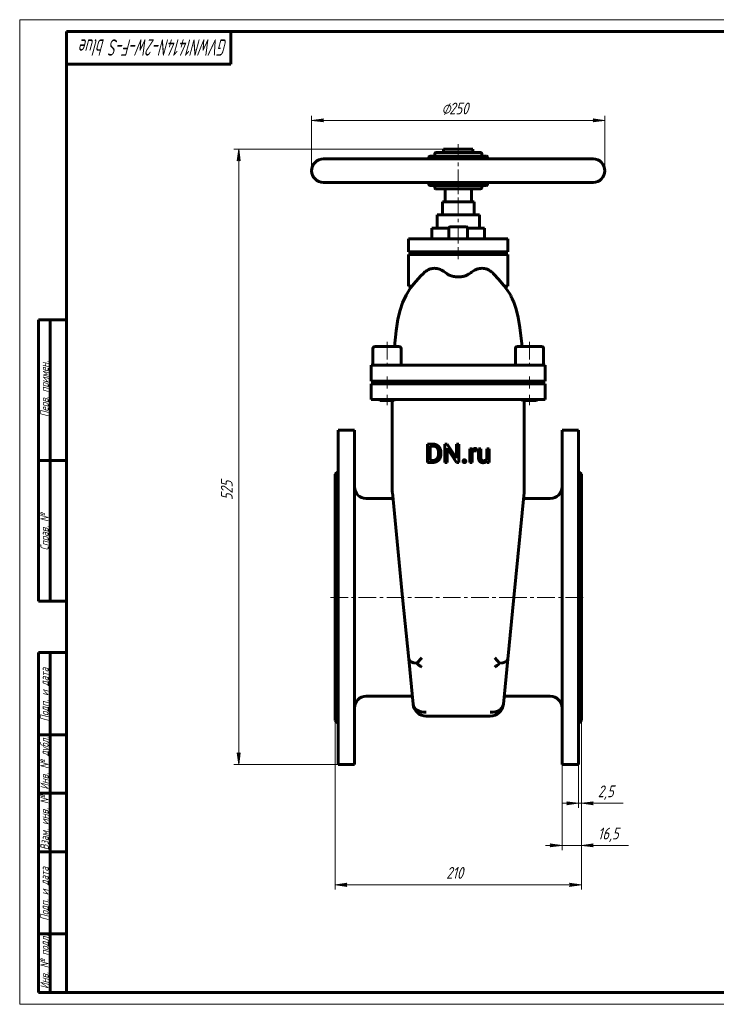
# Model space of a CAD drawing. Header units: millimetres. Extents: x 0 to 594, y 0 to 420.
# Tile 1 of 2: x 0 to 297, y 0 to 420. Entities that reach past the tile are written whole.
import ezdxf

# ---------------------------------------------------------------- set-up
doc = ezdxf.new("R2010")
doc.units = ezdxf.units.MM
for name, pattern in [('K5LT_AXLED', [12, 7.5, -1.5, 1.5, -1.5]), ('K5LT_BASIC', [0]), ('K5LT_THIN', [0])]:
    doc.linetypes.add(name, pattern=pattern)
doc.layers.add('Системный слой', color=7, linetype='Continuous')
doc.layers.add('Системный слой (1)', color=7, linetype='Continuous', true_color=0x6c6c6c)
doc.styles.add('KDIMTEXTSTYLE', font='txt', dxfattribs={"width": 0.96, "oblique": 15, "height": 5})
doc.styles.add('KTEXTSTYLE', font='txt', dxfattribs={"width": 0.96, "height": 5})
doc.dimstyles.new('KDIMSTYLE (0.50)', dxfattribs={"dimtxt": 5, "dimasz": 1, "dimexe": 2, "dimexo": 0, "dimgap": 1, "dimtad": 1, "dimlfac": 2, "dimtxsty": 'KDIMTEXTSTYLE', "dimsah": 1, "dimcen": 0, "dimdle": 1, "dimadec": 0, "dimazin": 0, "dimtfac": 0.667, "dimtmove": 0, "dimatfit": 3, "dimfxl": 1, "dimtvp": 1, "dimtolj": 1, "dimtzin": 0, "dimarcsym": 0})

# ---------------------------------------------------------------- blocks, each defined once
blk = doc.blocks.new('U0')
at = {"layer": 'Системный слой (1)', "color": 143, "linetype": 'K5LT_BASIC', "lineweight": 60, "true_color": 0x33acca}
for p, q in [((174.48, 360.59), (174.48, 361.34)), ((174.48, 349.84), (174.48, 350.59))]:
    blk.add_line(p, q, dxfattribs=at)
blk = doc.blocks.new('U1')
at = {"layer": 'Системный слой (1)', "color": 143, "linetype": 'K5LT_BASIC', "lineweight": 60, "true_color": 0x33acca}
for p, q in [((199.48, 360.59), (199.48, 361.34)), ((199.48, 349.84), (199.48, 350.59))]:
    blk.add_line(p, q, dxfattribs=at)
blk = doc.blocks.new('U2')
at = {"layer": 'Системный слой (1)', "color": 143, "linetype": 'K5LT_BASIC', "lineweight": 60, "true_color": 0x33acca}
for p, q in [((156.6, 280.59), (151.4, 280.59)), ((161.8, 280.59), (156.6, 280.59))]:
    blk.add_line(p, q, dxfattribs=at)
blk = doc.blocks.new('U3')
at = {"layer": 'Системный слой (1)', "color": 143, "linetype": 'K5LT_BASIC', "lineweight": 60, "true_color": 0x33acca}
for p, q in [((217.35, 280.59), (212.15, 280.59)), ((222.55, 280.59), (217.35, 280.59))]:
    blk.add_line(p, q, dxfattribs=at)
blk = doc.blocks.new('U4')
at = {"layer": 'Системный слой (1)', "color": 143, "linetype": 'K5LT_BASIC', "lineweight": 60, "true_color": 0x33acca}
for p, q in [((186.98, 331.59), (183.48, 331.59)), ((190.48, 331.59), (186.98, 331.59))]:
    blk.add_line(p, q, dxfattribs=at)
blk = doc.blocks.new('U5')
at = {"layer": 'Системный слой (1)', "color": 143, "linetype": 'K5LT_BASIC', "lineweight": 60, "true_color": 0x33acca}
for p, q in [((171.09, 310.69), (172.13, 311.79)), ((166.69, 305.56), (168.93, 308.29)), ((168.93, 308.29), (171.09, 310.69)), ((163.23, 299.25), (164.76, 302.54)), ((164.76, 302.54), (166.69, 305.56)), ((162.17, 296.07), (163.23, 299.25)), ((161.27, 292.29), (162.17, 296.07)), ((160.48, 287.25), (161.27, 292.29)), ((159.78, 280.59), (160.48, 287.25))]:
    blk.add_line(p, q, dxfattribs=at)
blk = doc.blocks.new('U6')
at = {"layer": 'Системный слой (1)', "color": 143, "linetype": 'K5LT_BASIC', "lineweight": 60, "true_color": 0x33acca}
for p, q in [((202.04, 311.57), (201.83, 311.79)), ((204.28, 309.15), (202.04, 311.57)), ((205.56, 307.68), (204.28, 309.15)), ((206.42, 306.64), (205.56, 307.68)), ((207.99, 304.55), (206.42, 306.64)), ((208.91, 303.06), (207.99, 304.55)), ((209.33, 302.29), (208.91, 303.06)), ((209.54, 301.9), (209.33, 302.29)), ((209.64, 301.7), (209.54, 301.9)), ((209.69, 301.59), (209.64, 301.7)), ((209.73, 301.51), (209.69, 301.59)), ((209.77, 301.43), (209.73, 301.51)), ((209.79, 301.39), (209.77, 301.43)), ((209.8, 301.37), (209.79, 301.39)), ((209.81, 301.36), (209.8, 301.37)), ((209.85, 301.27), (209.81, 301.36)), ((210.61, 299.53), (209.85, 301.27)), ((211.66, 296.53), (210.61, 299.53)), ((212.55, 292.99), (211.66, 296.53)), ((213.29, 288.7), (212.55, 292.99)), ((214.18, 280.59), (213.29, 288.7))]:
    blk.add_line(p, q, dxfattribs=at)
blk = doc.blocks.new('U7')
at = {"layer": 'Системный слой (1)', "color": 143, "linetype": 'K5LT_BASIC', "lineweight": 60, "true_color": 0x33acca}
for p, q in [((175.73, 331.09), (182.98, 331.09)), ((190.98, 331.09), (198.23, 331.09))]:
    blk.add_line(p, q, dxfattribs=at)
blk = doc.blocks.new('D0')
at = {"layer": 'Системный слой (1)'}
for points in [[(139.48, 50.32), (138.98, 50.98), (139.48, 51.64), (134.48, 50.98)], [(239.48, 50.98), (234.48, 51.64), (234.98, 50.98), (234.48, 50.32)]]:
    blk.add_hatch(color=7, dxfattribs=at).paths.add_polyline_path(points)
at = {"layer": 'Системный слой (1)', "color": 7, "linetype": 'K5LT_THIN', "lineweight": 18, "true_color": 0xffffff}
for p, q in [((134.48, 121.09), (134.48, 48.98)), ((239.48, 121.09), (239.48, 48.98)), ((134.48, 50.98), (139.48, 51.64)), ((139.48, 50.32), (134.48, 50.98)), ((139.48, 51.64), (138.98, 50.98)), ((138.98, 50.98), (139.48, 50.32)), ((234.98, 50.98), (234.48, 51.64)), ((234.48, 51.64), (239.48, 50.98)), ((239.48, 50.98), (234.48, 50.32)), ((234.48, 50.32), (234.98, 50.98))]:
    blk.add_line(p, q, dxfattribs=at)
blk.add_wipeout([(181.84, 51.98), (181.84, 59.36), (191.71, 59.36), (191.71, 51.98)]).dxf.layer = 'Системный слой (1)'
blk.add_line((134.48, 50.98), (239.48, 50.98), dxfattribs=at)
at = {"layer": 'Системный слой (1)', "color": 7, "insert": (181.84, 58.57), "char_height": 5, "attachment_point": 1, "style": 'KTEXTSTYLE'}
blk.add_mtext('\\fArial|b0|c204|p34;\\H5.0;\\W1.000;\\Q15;\\fGOST Type AU|b0|i0|c204|p34;\\Q15;\\W0.960;210', dxfattribs=at)
blk = doc.blocks.new('KDIMARROW_01')
at = {"layer": 'Системный слой'}
blk.add_hatch(color=0, dxfattribs=at).paths.add_polyline_path([(-5, -0.66), (0, 0), (-5, 0.66), (-4.5, 0)])
at = {"layer": 'Системный слой', "color": 0, "linetype": 'K5LT_THIN', "lineweight": 18}
for p, q in [((-4.5, 0), (-5, 0.66)), ((-5, 0.66), (0, 0)), ((0, 0), (-5, -0.66)), ((-5, -0.66), (-4.5, 0))]:
    blk.add_line(p, q, dxfattribs=at)
at = {"layer": 'Системный слой (1)', "color": 0, "linetype": 'K5LT_THIN', "lineweight": 18}
blk.add_line((431.78, 173.59), (431.28, 173.59), dxfattribs=at)
blk = doc.blocks.new('D1')
at = {"layer": 'Системный слой (1)'}
blk.add_hatch(color=7, dxfattribs=at).paths.add_polyline_path([(226.23, 67.11), (231.23, 67.77), (226.23, 68.42), (226.73, 67.77)])
at = {"layer": 'Системный слой (1)', "color": 7, "linetype": 'K5LT_THIN', "lineweight": 18, "true_color": 0xffffff}
for p, q in [((239.48, 121.09), (239.48, 65.77)), ((231.23, 102.34), (231.23, 65.77)), ((231.23, 67.77), (224.23, 67.77)), ((231.23, 67.77), (226.23, 68.42)), ((226.23, 68.42), (226.73, 67.77)), ((226.73, 67.77), (226.23, 67.11)), ((226.23, 67.11), (231.23, 67.77)), ((231.23, 67.77), (239.48, 67.77))]:
    blk.add_line(p, q, dxfattribs=at)
blk.add_wipeout([(246.51, 68.77), (246.51, 76.15), (257.15, 76.15), (257.15, 68.77)]).dxf.layer = 'Системный слой (1)'
at = {"layer": 'Системный слой (1)'}
blk.add_hatch(color=7, dxfattribs=at).paths.add_polyline_path([(243.98, 67.77), (244.48, 68.42), (239.48, 67.77), (244.48, 67.11)])
at = {"layer": 'Системный слой (1)', "color": 7, "linetype": 'K5LT_THIN', "lineweight": 18, "true_color": 0xffffff}
for p, q in [((244.48, 68.42), (239.48, 67.77)), ((239.48, 67.77), (244.48, 67.11)), ((239.48, 67.77), (246.48, 67.77)), ((239.48, 67.77), (244.48, 67.77)), ((243.98, 67.77), (244.48, 68.42)), ((244.48, 67.11), (243.98, 67.77)), ((244.51, 67.77), (259.59, 67.77))]:
    blk.add_line(p, q, dxfattribs=at)
at = {"layer": 'Системный слой (1)', "color": 7, "insert": (246.51, 75.35), "char_height": 5, "attachment_point": 1, "style": 'KTEXTSTYLE'}
blk.add_mtext('\\fArial|b0|c204|p34;\\H5.0;\\W1.000;\\Q15;\\fGOST Type AU|b0|i0|c204|p34;\\Q15;\\W0.960;16,5', dxfattribs=at)
blk = doc.blocks.new('D2')
at = {"layer": 'Системный слой (1)'}
blk.add_hatch(color=7, dxfattribs=at).paths.add_polyline_path([(233.23, 85.1), (238.23, 85.76), (233.23, 86.42), (233.73, 85.76)])
at = {"layer": 'Системный слой (1)', "color": 7, "linetype": 'K5LT_THIN', "lineweight": 18, "true_color": 0xffffff}
for p, q in [((239.48, 121.09), (239.48, 83.76)), ((238.23, 102.34), (238.23, 83.76)), ((238.23, 85.76), (231.23, 85.76)), ((238.23, 85.76), (233.23, 86.42)), ((233.23, 86.42), (233.73, 85.76)), ((233.73, 85.76), (233.23, 85.1)), ((233.23, 85.1), (238.23, 85.76)), ((238.23, 85.76), (239.48, 85.76))]:
    blk.add_line(p, q, dxfattribs=at)
blk.add_wipeout([(246.48, 86.76), (246.48, 94.14), (254.96, 94.14), (254.96, 86.76)]).dxf.layer = 'Системный слой (1)'
at = {"layer": 'Системный слой (1)'}
blk.add_hatch(color=7, dxfattribs=at).paths.add_polyline_path([(243.98, 85.76), (244.48, 86.42), (239.48, 85.76), (244.48, 85.1)])
at = {"layer": 'Системный слой (1)', "color": 7, "linetype": 'K5LT_THIN', "lineweight": 18, "true_color": 0xffffff}
for p, q in [((244.48, 86.42), (239.48, 85.76)), ((239.48, 85.76), (244.48, 85.1)), ((239.48, 85.76), (246.48, 85.76)), ((239.48, 85.76), (244.48, 85.76)), ((243.98, 85.76), (244.48, 86.42)), ((244.48, 85.1), (243.98, 85.76)), ((244.48, 85.76), (257.31, 85.76))]:
    blk.add_line(p, q, dxfattribs=at)
at = {"layer": 'Системный слой (1)', "color": 7, "insert": (246.48, 93.35), "char_height": 5, "attachment_point": 1, "style": 'KTEXTSTYLE'}
blk.add_mtext('\\fArial|b0|c204|p34;\\H5.0;\\W1.000;\\Q15;\\fGOST Type AU|b0|i0|c204|p34;\\Q15;\\W0.960;2,5', dxfattribs=at)
blk = doc.blocks.new('D3')
at = {"layer": 'Системный слой (1)'}
for points in [[(94.01, 359.84), (93.36, 364.84), (92.7, 359.84), (93.36, 360.34)], [(93.36, 102.34), (94.01, 107.34), (93.36, 106.84), (92.7, 107.34)]]:
    blk.add_hatch(color=7, dxfattribs=at).paths.add_polyline_path(points)
at = {"layer": 'Системный слой (1)', "color": 7, "linetype": 'K5LT_THIN', "lineweight": 18, "true_color": 0xffffff}
for p, q in [((186.98, 364.84), (91.36, 364.84)), ((92.7, 359.84), (93.36, 364.84)), ((93.36, 364.84), (94.01, 359.84)), ((93.36, 360.34), (92.7, 359.84)), ((94.01, 359.84), (93.36, 360.34)), ((93.36, 102.34), (92.7, 107.34)), ((92.7, 107.34), (93.36, 106.84)), ((93.36, 106.84), (94.01, 107.34)), ((94.01, 107.34), (93.36, 102.34)), ((135.73, 102.34), (91.36, 102.34))]:
    blk.add_line(p, q, dxfattribs=at)
blk.add_wipeout([(92.36, 215.06), (84.97, 215.06), (84.97, 225.19), (92.36, 225.19)]).dxf.layer = 'Системный слой (1)'
blk.add_line((93.36, 102.34), (93.36, 364.84), dxfattribs=at)
at = {"layer": 'Системный слой (1)', "color": 7, "insert": (85.77, 215.06), "char_height": 5, "attachment_point": 1, "rotation": 90, "style": 'KTEXTSTYLE'}
blk.add_mtext('\\fArial|b0|c204|p34;\\H5.0;\\W1.000;\\Q15;\\fGOST Type AU|b0|i0|c204|p34;\\Q15;\\W0.960;525', dxfattribs=at)
blk = doc.blocks.new('D4')
at = {"layer": 'Системный слой (1)'}
for points in [[(129.48, 376.4), (128.98, 377.05), (129.48, 377.71), (124.48, 377.05)], [(249.48, 377.05), (244.48, 377.71), (244.98, 377.05), (244.48, 376.4)]]:
    blk.add_hatch(color=7, dxfattribs=at).paths.add_polyline_path(points)
at = {"layer": 'Системный слой (1)', "color": 7, "linetype": 'K5LT_THIN', "lineweight": 18, "true_color": 0xffffff}
for p, q in [((124.48, 355.59), (124.48, 379.05)), ((249.48, 355.59), (249.48, 379.05)), ((124.48, 377.05), (129.48, 377.71)), ((129.48, 376.4), (124.48, 377.05)), ((129.48, 377.71), (128.98, 377.05)), ((128.98, 377.05), (129.48, 376.4)), ((244.98, 377.05), (244.48, 377.71)), ((244.48, 377.71), (249.48, 377.05)), ((249.48, 377.05), (244.48, 376.4)), ((244.48, 376.4), (244.98, 377.05))]:
    blk.add_line(p, q, dxfattribs=at)
blk.add_wipeout([(179.85, 378.05), (179.85, 385.44), (193.54, 385.44), (193.54, 378.05)]).dxf.layer = 'Системный слой (1)'
blk.add_line((124.48, 377.05), (249.48, 377.05), dxfattribs=at)
at = {"layer": 'Системный слой (1)', "color": 7, "char_height": 5, "attachment_point": 1, "style": 'KTEXTSTYLE'}
for s, insert in [('\\fArial|b0|c204|p34;\\H5.0;\\W1.000;\\Q15;\\fGOST Type AU|b0|i0|c204|p34;\\Q15;\\W0.960;⌀', (179.85, 384.64)), ('\\fArial|b0|c204|p34;\\H5.0;\\W1.000;\\Q15;\\fGOST Type AU|b0|i0|c204|p34;\\Q15;\\W0.960;250', (183.16, 384.64))]:
    blk.add_mtext(s, dxfattribs=dict(at, insert=insert))
blk = doc.blocks.new('U21')
at = {"color": 7, "linetype": 'K5LT_THIN', "lineweight": 18, "true_color": 0xffffff}
for p, q in [((0, 0), (0, 420)), ((0, 420), (594, 420)), ((594, 0), (0, 0))]:
    blk.add_line(p, q, dxfattribs=at)
at = {"color": 143, "linetype": 'K5LT_BASIC', "lineweight": 60, "true_color": 0x33acca}
for p, q in [((20, 5), (20, 415)), ((20, 415), (589, 415)), ((90, 415), (90, 401)), ((90, 401), (20, 401)), ((8, 172), (8, 292)), ((20, 292), (8, 292)), ((13, 172), (13, 292)), ((20, 232), (8, 232)), ((20, 172), (8, 172)), ((8, 5), (8, 150)), ((20, 150), (8, 150)), ((13, 5), (13, 150)), ((20, 115), (8, 115)), ((20, 90), (8, 90)), ((20, 65), (8, 65)), ((20, 30), (8, 30)), ((20, 5), (8, 5)), ((589, 5), (20, 5))]:
    blk.add_line(p, q, dxfattribs=at)
at = {"color": 7, "attachment_point": 1, "style": 'KTEXTSTYLE'}
for s, insert, char_height, rotation in [('\\fArial|b0|c204|p34;\\H5.0;\\W1.000;\\Q15;\\fGOST Type AU|b0|i0|c204|p34;\\Q15;\\W0.710;\\H7.00;GVWN1414N-2W-F-S blue', (88.66, 404.64), 7, 180), ('\\fArial|b0|c204|p34;\\H5.0;\\W1.000;\\Q15;\\fGOST Type AU|b0|i0|c204|p34;\\Q15;\\W0.960;\\H3.50;Перв. примен.', (8.82, 250.52), 3.5, 90), ('\\fArial|b0|c204|p34;\\H5.0;\\W1.000;\\Q15;\\fGOST Type AU|b0|i0|c204|p34;\\Q15;\\W0.960;\\H3.50;Справ. №', (8.82, 193.63), 3.5, 90), ('\\fArial|b0|c204|p34;\\H5.0;\\W1.000;\\Q15;\\fGOST Type AU|b0|i0|c204|p34;\\Q15;\\W0.960;\\H3.50;Подп. и дата', (8.82, 120.66), 3.5, 90), ('\\fArial|b0|c204|p34;\\H5.0;\\W1.000;\\Q15;\\fGOST Type AU|b0|i0|c204|p34;\\Q15;\\W0.960;\\H3.50;Инв. № дубл.', (8.82, 91.57), 3.5, 90), ('\\fArial|b0|c204|p34;\\H5.0;\\W1.000;\\Q15;\\fGOST Type AU|b0|i0|c204|p34;\\Q15;\\W0.960;\\H3.50;Взам. инв. №', (8.82, 65.8), 3.5, 90), ('\\fArial|b0|c204|p34;\\H5.0;\\W1.000;\\Q15;\\fGOST Type AU|b0|i0|c204|p34;\\Q15;\\W0.960;\\H3.50;Подп. и дата', (8.82, 35.66), 3.5, 90), ('\\fArial|b0|c204|p34;\\H5.0;\\W1.000;\\Q15;\\fGOST Type AU|b0|i0|c204|p34;\\Q15;\\W0.960;\\H3.50;Инв. № подл.', (8.82, 6.57), 3.5, 90)]:
    blk.add_mtext(s, dxfattribs=dict(at, insert=insert, char_height=char_height, rotation=rotation))

msp = doc.modelspace()

# ---------------------------------------------------------------- linework, layer by layer
at = {"layer": 'Системный слой (1)', "color": 30, "linetype": 'K5LT_AXLED', "lineweight": 18, "true_color": 0xff8000}
for p, q in [((186.98, 324.5873), (186.98, 366.8373)), ((186.98, 317.8373), (186.98, 322.9623)), ((156.605, 282.5873), (156.605, 270.5873)), ((217.355, 282.5873), (217.355, 270.5873)), ((156.605, 267.8373), (156.605, 262.7123)), ((217.355, 267.8373), (217.355, 262.7123)), ((156.605, 259.9623), (156.605, 255.5873)), ((217.355, 259.9623), (217.355, 255.5873)), ((132.48, 173.5873), (212.6932, 173.5873)), ((208.6932, 173.5873), (241.48, 173.5873))]:
    msp.add_line(p, q, dxfattribs=at)
at = {"layer": 'Системный слой (1)', "color": 143, "linetype": 'K5LT_BASIC', "lineweight": 60, "true_color": 0x33acca}
for p, q in [((198.98, 361.8373), (174.98, 361.8373)), ((176.98, 361.8373), (176.98, 362.8373)), ((196.48, 363.3373), (177.48, 363.3373)), ((180.73, 364.8373), (193.23, 364.8373)), ((180.73, 363.3373), (180.73, 364.8373)), ((193.23, 363.3373), (193.23, 364.8373)), ((196.98, 361.8373), (196.98, 362.8373)), ((129.48, 360.5873), (244.48, 360.5873)), ((129.48, 350.5873), (244.48, 350.5873)), ((174.98, 349.3373), (198.98, 349.3373)), ((176.98, 348.3373), (176.98, 349.3373)), ((196.98, 348.3373), (196.98, 349.3373)), ((177.48, 347.8373), (196.48, 347.8373)), ((181.355, 342.3373), (181.355, 347.8373)), ((192.605, 342.3373), (192.605, 347.8373)), ((180.23, 336.7123), (180.23, 342.3373)), ((180.23, 342.3373), (193.73, 342.3373)), ((193.73, 336.7123), (193.73, 342.3373)), ((177.98, 336.7123), (195.98, 336.7123)), ((177.98, 331.0873), (177.98, 336.7123)), ((195.98, 331.0873), (195.98, 336.7123)), ((175.73, 326.5873), (175.73, 331.0873)), ((182.98, 331.0873), (182.98, 326.5873)), ((190.98, 331.0873), (190.98, 326.5873)), ((198.23, 326.5873), (198.23, 331.0873)), ((165.8103, 320.9623), (165.8103, 326.5873)), ((165.8103, 326.5873), (166.8861, 326.5873)), ((166.8861, 326.5873), (182.4308, 326.5873)), ((182.4308, 326.5873), (191.5291, 326.5873)), ((191.5291, 326.5873), (207.0738, 326.5873)), ((207.0738, 326.5873), (208.1497, 326.5873)), ((208.1497, 320.9623), (208.1497, 326.5873)), ((166.8861, 320.9623), (165.8103, 320.9623)), ((165.8103, 319.8373), (166.8861, 319.8373)), ((165.8103, 306.3373), (165.8103, 319.8373)), ((166.8861, 320.9623), (182.4308, 320.9623)), ((166.8861, 319.8373), (182.4308, 319.8373)), ((175.73, 319.8373), (175.73, 320.9623)), ((191.5291, 320.9623), (182.4308, 320.9623)), ((182.4308, 319.8373), (191.5291, 319.8373)), ((184.48, 320.9623), (184.48, 319.8373)), ((189.48, 320.9623), (189.48, 319.8373)), ((191.5291, 320.9623), (207.0738, 320.9623)), ((191.5291, 319.8373), (207.0738, 319.8373)), ((198.23, 319.8373), (198.23, 320.9623)), ((208.1497, 320.9623), (207.0738, 320.9623)), ((207.0738, 319.8373), (208.1497, 319.8373)), ((208.1497, 306.3373), (208.1497, 319.8373)), ((166.8861, 306.3373), (165.8103, 306.3373)), ((166.8861, 306.3373), (167.2925, 306.3373)), ((206.6675, 306.3373), (207.0738, 306.3373)), ((208.1497, 306.3373), (207.0738, 306.3373)), ((150.605, 279.7873), (150.605, 272.5873)), ((151.8008, 280.5873), (151.405, 280.5873)), ((162.605, 279.7873), (162.605, 272.5873)), ((211.355, 279.7873), (211.355, 272.5873)), ((223.355, 279.7873), (223.355, 272.5873)), ((149.855, 272.5873), (156.605, 272.5873)), ((149.855, 265.8373), (149.855, 272.5873)), ((156.605, 272.5873), (217.355, 272.5873)), ((217.355, 272.5873), (224.105, 272.5873)), ((224.105, 265.8373), (224.105, 272.5873)), ((156.605, 265.8373), (149.855, 265.8373)), ((149.855, 257.9623), (149.855, 264.7123)), ((149.855, 264.7123), (156.605, 264.7123)), ((152.605, 265.8373), (152.605, 264.7123)), ((156.605, 265.8373), (217.355, 265.8373)), ((156.605, 264.7123), (217.355, 264.7123)), ((160.605, 265.8373), (160.605, 264.7123)), ((213.355, 265.8373), (213.355, 264.7123)), ((224.105, 265.8373), (217.355, 265.8373)), ((217.355, 264.7123), (224.105, 264.7123)), ((221.355, 265.8373), (221.355, 264.7123)), ((224.105, 257.9623), (224.105, 264.7123)), ((156.605, 257.9623), (149.855, 257.9623)), ((153.23, 257.9623), (153.605, 257.5873)), ((159.605, 257.5873), (153.605, 257.5873)), ((156.605, 257.9623), (217.355, 257.9623)), ((158.855, 257.5873), (158.855, 218.8624)), ((159.98, 257.9623), (159.605, 257.5873)), ((213.98, 257.9623), (214.355, 257.5873)), ((220.355, 257.5873), (214.355, 257.5873)), ((215.105, 218.8624), (215.105, 257.5873)), ((224.105, 257.9623), (217.355, 257.9623)), ((220.73, 257.9623), (220.355, 257.5873)), ((135.73, 244.8373), (135.73, 102.3373)), ((135.73, 244.8373), (142.73, 244.8373)), ((142.73, 244.8373), (142.73, 102.3373)), ((238.23, 244.8373), (231.23, 244.8373)), ((231.23, 244.8373), (231.23, 102.3373)), ((238.23, 244.8373), (238.23, 102.3373)), ((176.1443, 238.9726), (173.9287, 238.9726)), ((173.9287, 238.9726), (173.9287, 231.1428)), ((174.9666, 238.1229), (174.9666, 231.9871)), ((176.1443, 238.1229), (174.9666, 238.1229)), ((178.5696, 234.8211), (178.5696, 235.2997)), ((179.5967, 234.8211), (179.5967, 235.2889)), ((182.2592, 238.9726), (181.2213, 238.9726)), ((181.2213, 238.9726), (181.2213, 231.1428)), ((186.2171, 232.9174), (182.2592, 238.9726)), ((182.2592, 237.1818), (186.2009, 231.1428)), ((182.2592, 231.1428), (182.2592, 237.1818)), ((186.2171, 238.9726), (186.2171, 232.9174)), ((187.2442, 238.9726), (186.2171, 238.9726)), ((187.2442, 231.1428), (187.2442, 238.9726)), ((191.9054, 236.9613), (191.9054, 231.1428)), ((192.8734, 236.9613), (191.9054, 236.9613)), ((192.893, 236.2961), (192.8734, 236.9613)), ((192.9003, 231.1428), (192.9003, 235.2764)), ((194.7125, 236.0687), (194.7179, 236.9936)), ((196.6292, 236.9613), (195.6344, 236.9613)), ((195.6344, 236.9613), (195.6344, 233.2078)), ((196.6292, 233.1971), (196.6292, 236.9613)), ((199.2158, 236.9613), (199.2158, 232.7276)), ((200.2161, 236.9613), (199.2158, 236.9613)), ((200.2161, 231.1428), (200.2161, 236.9613)), ((173.9287, 231.1428), (176.0475, 231.1428)), ((174.9666, 231.9871), (176.0475, 231.9871)), ((181.2213, 231.1428), (182.2592, 231.1428)), ((186.2009, 231.1428), (187.2442, 231.1428)), ((191.9054, 231.1428), (192.9003, 231.1428)), ((199.2435, 231.7185), (199.2643, 231.1428)), ((199.2643, 231.1428), (200.2161, 231.1428)), ((134.48, 226.0873), (135.73, 227.3373)), ((239.48, 226.0873), (238.23, 227.3373)), ((134.48, 226.0873), (134.48, 121.0873)), ((239.48, 226.0873), (239.48, 121.0873)), ((147.73, 215.7748), (159.1307, 215.7748)), ((158.8818, 218.3136), (163.2668, 173.5873)), ((210.6932, 173.5873), (215.0781, 218.3136)), ((214.8293, 215.7748), (226.23, 215.7748)), ((163.2668, 173.5873), (165.8495, 147.2435)), ((208.1105, 147.2435), (210.6932, 173.5873)), ((167.7323, 128.0385), (165.8495, 147.2435)), ((169.3343, 145.4616), (171.4476, 147.7923)), ((204.6257, 145.4616), (202.5123, 147.7923)), ((208.1105, 147.2435), (206.2276, 128.0385)), ((147.73, 131.3998), (167.4028, 131.3998)), ((206.5572, 131.3998), (226.23, 131.3998)), ((173.3305, 122.9623), (200.6295, 122.9623)), ((134.48, 121.0873), (135.73, 119.8373)), ((239.48, 121.0873), (238.23, 119.8373)), ((135.73, 102.3373), (142.73, 102.3373)), ((238.23, 102.3373), (231.23, 102.3373))]:
    msp.add_line(p, q, dxfattribs=at)
for centre, radius, start, end in [((174.98, 361.3373), 0.5, 90, 180), ((177.48, 362.8373), 0.5, 90, 180), ((196.48, 362.8373), 0.5, 0, 90), ((198.98, 361.3373), 0.5, 0, 90), ((129.48, 355.5873), 5, 90, 270), ((244.48, 355.5873), 5, 270, 90), ((174.98, 349.8373), 0.5, 180, 270), ((198.98, 349.8373), 0.5, 270, 0), ((177.48, 348.3373), 0.5, 180, 270), ((196.48, 348.3373), 0.5, 270, 0), ((183.48, 331.0873), 0.5, 90, 180), ((190.48, 331.0873), 0.5, 0, 90), ((151.405, 279.7873), 0.8, 90, 180), ((161.805, 279.7873), 0.8, 0, 90), ((212.155, 279.7873), 0.8, 90, 180), ((222.555, 279.7873), 0.8, 0, 90), ((147.73, 220.7748), 5, 180, 270), ((164.48, 218.8624), 5.625, 180, 185.599339), ((209.48, 218.8624), 5.625, 354.400661, 0), ((226.23, 220.7748), 5, 270, 0), ((147.73, 126.3998), 5, 90, 180), ((226.23, 126.3998), 5, 0, 90), ((173.3305, 128.5873), 5.625, 185.599339, 270), ((200.6295, 128.5873), 5.625, 270, 354.400661)]:
    msp.add_arc(centre, radius, start, end, dxfattribs=at)
for centre, major_axis, ratio, start_param, end_param in [((171.4476, 147.7923), (5.5982, 0.5488), 0.41281338, 3.14159265, 4.28516576), ((202.5123, 147.7923), (-5.5982, 0.5488), 0.41281338, 1.99801954, 3.14159265), ((171.4476, 147.7923), (-5.6459, 5.1194), 0.41281338, 1.57079633, 1.92897127), ((202.5123, 147.7923), (-5.6459, -5.1194), 0.41281338, 1.21262138, 1.57079633), ((173.3305, 128.5873), (-5.5982, -0.5488), 0.70541376, 0, 1.50174806), ((200.6295, 128.5873), (5.5982, -0.5488), 0.70541376, 4.78143725, 6.28318531)]:
    msp.add_ellipse(centre, major_axis=major_axis, ratio=ratio, start_param=start_param, end_param=end_param, dxfattribs=at)
for points, degree, knots in [([(180.875, 312.6029), (180.5469, 312.8277), (179.9182, 313.2011), (178.9436, 313.6164), (178.0898, 313.8437), (177.1804, 313.9619), (176.3289, 313.9513), (175.4343, 313.7926), (174.7192, 313.5608), (174.0558, 313.2593), (173.1956, 312.7555), (172.5463, 312.2153), (172.1313, 311.7885)], 3, [0, 0, 0, 0, 1.52083547, 2.85861588, 4.313727, 5.23145223, 6.77610112, 7.9683546, 9.09354817, 9.9020235, 10.91778047, 13, 13, 13, 13]), ([(191.5291, 311.5129), (191.4051, 311.424), (191.1409, 311.2546), (190.6633, 311.0079), (190.1886, 310.8141), (189.7266, 310.6624), (189.3084, 310.5476), (188.912, 310.461), (188.5027, 310.3898), (188.1825, 310.3467), (187.8037, 310.3089), (187.4284, 310.2843), (186.9614, 310.2743), (186.481, 310.2859), (186.0594, 310.3167), (185.6552, 310.3618), (185.3, 310.4147), (184.9414, 310.4837), (184.6081, 310.5603), (184.2965, 310.6447), (183.9523, 310.7532), (183.6649, 310.8586), (183.2811, 311.0189), (182.8687, 311.2238), (182.5662, 311.4159), (182.4308, 311.5129)], 3, [0, 0, 0, 0, 1.63358966, 3.20445953, 5.05637235, 6.09557083, 7.20709928, 8.4924302, 9.19672213, 10.30667517, 10.85746175, 11.95067762, 12.99998764, 14.18178625, 15.36987425, 16.03242923, 17.13464749, 18.01601124, 18.78369703, 19.7680603, 20.56814037, 21.7257868, 22.35738252, 24.22190231, 26, 26, 26, 26]), ([(193.085, 312.6029), (193.3579, 312.7899), (193.8664, 313.0996), (194.8367, 313.5577), (195.7504, 313.8289), (196.7877, 313.9623), (197.6388, 313.9505), (198.5109, 313.7947), (199.2247, 313.5668), (199.887, 313.2694), (200.7658, 312.7544), (201.4141, 312.2149), (201.8286, 311.7885)], 3, [0, 0, 0, 0, 1.2648678, 2.31942152, 4.32512449, 5.24354883, 6.78753741, 7.97802155, 9.00873972, 9.90673302, 10.91979996, 13, 13, 13, 13]), ([(193.4622, 236.8673), (193.1207, 236.6656), (192.8966, 236.3021), (192.893, 236.2961)], 2, [0, 0, 0, 1.96730614, 2, 2, 2])]:
    msp.add_open_spline(points, degree=degree, knots=knots, dxfattribs=at)
for points, degree in [([(182.4308, 311.5129), (181.9139, 311.883), (181.3953, 312.2464), (180.875, 312.6029)], 3), ([(193.085, 312.6029), (192.5647, 312.2464), (192.0461, 311.883), (191.5291, 311.5129)], 3), ([(179.5967, 235.2889), (179.5967, 236.1386), (179.102, 237.4991), (178.1824, 238.4617), (176.9133, 238.9726), (176.1443, 238.9726)], 2), ([(178.5696, 235.2997), (178.5696, 235.9719), (178.2469, 237.0205), (177.6231, 237.7465), (176.7251, 238.1229), (176.1443, 238.1229)], 2), ([(192.9003, 235.2764), (193.0031, 235.5216), (193.1745, 235.703)], 2), ([(193.1745, 235.703), (193.3574, 235.8966), (193.6209, 236.0042)], 2), ([(194.2769, 237.0689), (193.8037, 237.0689), (193.4622, 236.8673)], 2), ([(193.6209, 236.0042), (193.8844, 236.1117), (194.2285, 236.1117)], 2), ([(194.2285, 236.1117), (194.3683, 236.1117), (194.5888, 236.0956), (194.7125, 236.0687)], 2), ([(194.7179, 236.9936), (194.6641, 237.0205), (194.3845, 237.0689), (194.2769, 237.0689)], 2), ([(176.0475, 231.1428), (176.8649, 231.1428), (178.1716, 231.6537), (179.102, 232.6109), (179.5967, 233.9714), (179.5967, 234.8211)], 2), ([(176.0475, 231.9871), (176.8864, 231.9871), (178.0049, 232.6916), (178.5696, 233.966), (178.5696, 234.8211)], 2), ([(189.1632, 232.0973), (189.0045, 231.9226), (189.0045, 231.6698)], 2), ([(189.0045, 231.6698), (189.0045, 231.4225), (189.1632, 231.2504)], 2), ([(189.6229, 232.2721), (189.3218, 232.2721), (189.1632, 232.0973)], 2), ([(189.1632, 231.2504), (189.3218, 231.0783), (189.6229, 231.0783)], 2), ([(190.0827, 232.0973), (189.9241, 232.2721), (189.6229, 232.2721)], 2), ([(189.6229, 231.0783), (189.9241, 231.0783), (190.0827, 231.2504)], 2), ([(190.2414, 231.6698), (190.2414, 231.9226), (190.0827, 232.0973)], 2), ([(190.0827, 231.2504), (190.2414, 231.4225), (190.2414, 231.6698)], 2), ([(195.6344, 233.2078), (195.6344, 232.6271), (195.9086, 231.7989), (196.4141, 231.2826), (196.7663, 231.1589)], 2), ([(196.96, 232.1457), (196.8067, 232.2936), (196.6292, 232.8045), (196.6292, 233.1971)], 2), ([(196.7663, 231.1589), (197.1186, 231.0352), (197.5434, 231.0352)], 2), ([(197.6994, 231.8796), (197.495, 231.8796), (197.1132, 231.9978), (196.96, 232.1457)], 2), ([(197.5434, 231.0352), (198.1672, 231.0352), (198.6028, 231.2369)], 2), ([(198.705, 232.1242), (198.3339, 231.8796), (197.6994, 231.8796)], 2), ([(198.6028, 231.2369), (198.9885, 231.4155), (199.2435, 231.7185)], 2), ([(199.2158, 232.7276), (199.0498, 232.3516), (198.705, 232.1242)], 2)]:
    msp.add_open_spline(points, degree=degree, dxfattribs=at)

# ---------------------------------------------------------------- block references
at = {"layer": 'Системный слой (1)'}
for name in ['U0', 'U1', 'U7', 'U4', 'U5', 'U6', 'U2', 'U3']:
    msp.add_blockref(name, (0, 0), dxfattribs=at)

# ---------------------------------------------------------------- next in the draw order: dimensions: what is measured, and where the dimension line sits
at = {"layer": 'Системный слой (1)', "color": 7}
dim = msp.add_linear_dim(base=(134.48, 50.9781), p1=(239.48, 121.0873), p2=(134.48, 121.0873), dimstyle='KDIMSTYLE (0.50)', override={"dimexo": 0, "dimpost": '\\fGOST Type AU|b0|c204|p34;\\H5.0;\\W0.960;\\Q15;<>', "dimblk1": 'KDIMARROW_01', "dimblk2": 'KDIMARROW_01', "dimse1": 0, "dimse2": 0, "dimclrt": 7, "dimtol": 1, "dimtp": 0, "dimtm": 0, "dimtdec": 5, "dimtolj": 1}, dxfattribs=at)
dim.commit()
dim.dimension.update_dxf_attribs({"geometry": 'D0', "text_midpoint": (186.98, 50.9781), "dimtype": 160})

# ---------------------------------------------------------------- next in the draw order: dimensions: what is measured, and where the dimension line sits
dim = msp.add_linear_dim(base=(93.3566, 102.3373), p1=(186.98, 364.8373), p2=(135.73, 102.3373), angle=90, dimstyle='KDIMSTYLE (0.50)', override={"dimexo": 0, "dimpost": '\\fGOST Type AU|b0|c204|p34;\\H5.0;\\W0.960;\\Q15;<>', "dimblk1": 'KDIMARROW_01', "dimblk2": 'KDIMARROW_01', "dimse1": 0, "dimse2": 0, "dimclrt": 7, "dimtol": 1, "dimtp": 0, "dimtm": 0, "dimtdec": 5, "dimtolj": 1}, dxfattribs=at)
dim.commit()
dim.dimension.update_dxf_attribs({"geometry": 'D3', "text_midpoint": (93.3566, 220.3373), "dimtype": 160})
dim = msp.add_linear_dim(base=(231.23, 67.7666), p1=(239.48, 121.0873), p2=(231.23, 102.3373), dimstyle='KDIMSTYLE (0.50)', override={"dimexo": 0, "dimtoh": 1, "dimpost": '\\fGOST Type AU|b0|c204|p34;\\H5.0;\\W0.960;\\Q15;<>', "dimblk1": 'KDIMARROW_01', "dimblk2": 'KDIMARROW_01', "dimse1": 0, "dimse2": 0, "dimclrt": 7, "dimtol": 1, "dimtp": 0, "dimtm": 0, "dimtdec": 5, "dimtmove": 1, "dimtolj": 1}, dxfattribs=at)
dim.commit()
dim.dimension.update_dxf_attribs({"geometry": 'D1', "text_midpoint": (252.0527, 67.7666), "dimtype": 160})

# ---------------------------------------------------------------- next in the draw order: dimensions: what is measured, and where the dimension line sits
dim = msp.add_linear_dim(base=(124.48, 377.0534), p1=(249.48, 355.5873), p2=(124.48, 355.5873), angle=180, dimstyle='KDIMSTYLE (0.50)', override={"dimexo": 0, "dimpost": '\\fGOST Type AU|b0|c204|p34;\\H5.0;\\W0.960;\\Q15;∅<>', "dimblk1": 'KDIMARROW_01', "dimblk2": 'KDIMARROW_01', "dimse1": 0, "dimse2": 0, "dimclrt": 7, "dimtol": 1, "dimtp": 0, "dimtm": 0, "dimtdec": 5, "dimtolj": 1}, dxfattribs=at)
dim.commit()
dim.dimension.update_dxf_attribs({"geometry": 'D4', "text_midpoint": (186.98, 377.0534), "dimtype": 160})
dim = msp.add_linear_dim(base=(238.23, 85.7629), p1=(239.48, 121.0873), p2=(238.23, 102.3373), dimstyle='KDIMSTYLE (0.50)', override={"dimexo": 0, "dimtoh": 1, "dimpost": '\\fGOST Type AU|b0|c204|p34;\\H5.0;\\W0.960;\\Q15;<>', "dimblk1": 'KDIMARROW_01', "dimblk2": 'KDIMARROW_01', "dimse1": 0, "dimse2": 0, "dimclrt": 7, "dimtol": 1, "dimtp": 0, "dimtm": 0, "dimtdec": 5, "dimtmove": 1, "dimtolj": 1}, dxfattribs=at)
dim.commit()
dim.dimension.update_dxf_attribs({"geometry": 'D2', "text_midpoint": (250.8957, 85.7629), "dimtype": 160})

# ---------------------------------------------------------------- next in the draw order: block references
msp.add_blockref('U21', (0, 0))

doc.saveas('drawing.dxf')
